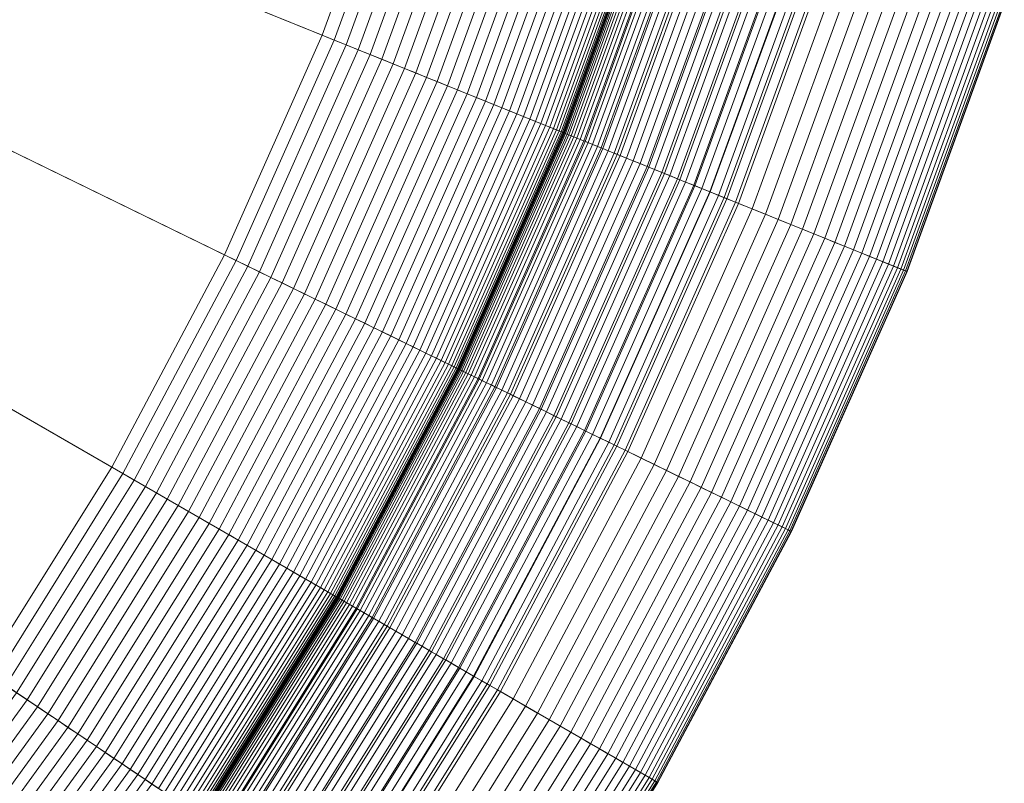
# Model space of a CAD drawing. Header units: millimetres. Extents: x -219 to 220, y -220 to 220.
# Tile 24 of 146: x 156 to 210, y -110 to -69. Entities that reach past the tile are written whole.
import ezdxf

# ---------------------------------------------------------------- set-up
doc = ezdxf.new("R2010")
doc.units = ezdxf.units.MM
doc.layers.add('LUCIDO_1', color=1, linetype='Continuous', lineweight=20, true_color=0xff0000)
doc.layers.add('Nessuna', color=7, linetype='Continuous', lineweight=9)

# ---------------------------------------------------------------- blocks, each defined once
blk = doc.blocks.new('Group-1')
at = {"layer": 'Nessuna', "color": 7, "linetype": 'Continuous', "lineweight": 9, "transparency": 33554687}
for points in [[(48.991, -15.832, -69.262), (47.771, -19.184, -69.262), (172.785, -69.692, -60.875), (177.223, -57.497, -60.875)], [(191.785, -62.228, -79.962), (186.98, -75.428, -79.962), (47.771, -19.184, -89.301), (48.991, -15.832, -89.301)], [(47.771, -19.184, -69.262), (46.321, -22.442, -69.262), (167.506, -81.548, -60.875), (172.785, -69.692, -60.875)], [(186.98, -75.428, -79.962), (181.267, -88.26, -79.962), (46.321, -22.442, -89.301), (47.771, -19.184, -89.301)], [(46.321, -22.442, -69.262), (44.646, -25.591, -69.262), (161.414, -93.007, -60.875), (167.506, -81.548, -60.875)], [(181.267, -88.26, -79.962), (174.673, -100.662, -79.962), (44.646, -25.591, -89.301), (46.321, -22.442, -89.301)], [(44.646, -25.591, -69.262), (42.756, -28.616, -69.262), (154.536, -104.013, -60.875), (161.414, -93.007, -60.875)], [(174.673, -100.662, -79.962), (167.229, -112.574, -79.962), (42.756, -28.616, -89.301), (44.646, -25.591, -89.301)], [(167.229, -112.574, -79.962), (158.973, -123.938, -79.962), (40.66, -31.501, -89.301), (42.756, -28.616, -89.301)], [(158.973, -123.938, -79.962), (149.944, -134.698, -79.962), (38.367, -34.234, -89.301), (40.66, -31.501, -89.301)], [(177.223, -57.497, -60.875), (172.785, -69.692, -60.875), (173.438, -69.956, -60.815), (177.894, -57.715, -60.815)], [(177.894, -57.715, -60.815), (173.438, -69.956, -60.815), (174.088, -70.219, -60.721), (178.56, -57.931, -60.721)], [(178.56, -57.931, -60.721), (174.088, -70.219, -60.721), (174.733, -70.479, -60.595), (179.222, -58.146, -60.595)], [(179.222, -58.146, -60.595), (174.733, -70.479, -60.595), (175.372, -70.737, -60.435), (179.877, -58.359, -60.435)], [(179.877, -58.359, -60.435), (175.372, -70.737, -60.435), (176.003, -70.992, -60.244), (180.524, -58.57, -60.244)], [(180.524, -58.57, -60.244), (176.003, -70.992, -60.244), (176.625, -71.244, -60.02), (181.162, -58.777, -60.02)], [(181.162, -58.777, -60.02), (176.625, -71.244, -60.02), (177.237, -71.491, -59.766), (181.79, -58.981, -59.766)], [(181.79, -58.981, -59.766), (177.237, -71.491, -59.766), (177.836, -71.733, -59.48), (182.405, -59.181, -59.48)], [(182.405, -59.181, -59.48), (177.836, -71.733, -59.48), (178.423, -71.97, -59.164), (183.007, -59.376, -59.164)], [(183.007, -59.376, -59.164), (178.423, -71.97, -59.164), (178.995, -72.201, -58.819), (183.594, -59.567, -58.819)], [(183.594, -59.567, -58.819), (178.995, -72.201, -58.819), (179.552, -72.426, -58.445), (184.165, -59.752, -58.445)], [(184.165, -59.752, -58.445), (179.552, -72.426, -58.445), (180.091, -72.644, -58.043), (184.718, -59.932, -58.043)], [(184.718, -59.932, -58.043), (180.091, -72.644, -58.043), (180.613, -72.855, -57.615), (185.253, -60.106, -57.615)], [(185.253, -60.106, -57.615), (180.613, -72.855, -57.615), (181.115, -73.058, -57.16), (185.768, -60.273, -57.16)], [(185.768, -60.273, -57.16), (181.115, -73.058, -57.16), (181.596, -73.252, -56.68), (186.262, -60.434, -56.68)], [(186.262, -60.434, -56.68), (181.596, -73.252, -56.68), (182.056, -73.438, -56.176), (186.734, -60.587, -56.176)], [(186.734, -60.587, -56.176), (182.056, -73.438, -56.176), (182.494, -73.615, -55.65), (187.183, -60.733, -55.65)], [(187.183, -60.733, -55.65), (182.494, -73.615, -55.65), (182.908, -73.782, -55.102), (187.607, -60.871, -55.102)], [(187.607, -60.871, -55.102), (182.908, -73.782, -55.102), (183.298, -73.94, -54.533), (188.007, -61.001, -54.533)], [(188.007, -61.001, -54.533), (183.298, -73.94, -54.533), (183.662, -74.087, -53.945), (188.381, -61.122, -53.945)], [(188.381, -61.122, -53.945), (183.662, -74.087, -53.945), (184, -74.224, -53.339), (188.728, -61.235, -53.339)], [(188.728, -61.235, -53.339), (184, -74.224, -53.339), (184.312, -74.349, -52.717), (189.047, -61.339, -52.717)], [(189.047, -61.339, -52.717), (184.312, -74.349, -52.717), (184.596, -74.464, -52.08), (189.339, -61.433, -52.08)], [(189.339, -61.433, -52.08), (184.596, -74.464, -52.08), (184.852, -74.567, -51.429), (189.601, -61.519, -51.429)], [(189.601, -61.519, -51.429), (184.852, -74.567, -51.429), (185.079, -74.659, -50.765), (189.834, -61.594, -50.765)], [(189.834, -61.594, -50.765), (185.079, -74.659, -50.765), (185.276, -74.739, -50.091), (190.037, -61.66, -50.091)], [(190.037, -61.66, -50.091), (185.276, -74.739, -50.091), (185.444, -74.807, -49.408), (190.209, -61.716, -49.408)], [(190.209, -61.716, -49.408), (185.444, -74.807, -49.408), (185.583, -74.863, -48.716), (190.351, -61.762, -48.716)], [(190.351, -61.762, -48.716), (185.583, -74.863, -48.716), (185.69, -74.906, -48.019), (190.461, -61.798, -48.019)], [(190.461, -61.798, -48.019), (185.69, -74.906, -48.019), (185.767, -74.937, -47.317), (190.54, -61.824, -47.317)], [(190.54, -61.824, -47.317), (185.767, -74.937, -47.317), (185.814, -74.956, -46.611), (190.588, -61.839, -46.611)], [(190.588, -61.839, -46.611), (185.814, -74.956, -46.611), (185.829, -74.962, -45.904), (190.604, -61.845, -45.904)], [(190.604, -61.845, -10), (185.829, -74.962, -10), (185.84, -74.967, -9.509), (190.615, -61.848, -9.509)], [(190.604, -61.845, -45.904), (185.829, -74.962, -45.904), (185.829, -74.962, -10), (190.604, -61.845, -10)], [(190.615, -61.848, -9.509), (185.84, -74.967, -9.509), (185.874, -74.98, -9.02), (190.649, -61.859, -9.02)], [(190.649, -61.859, -9.02), (185.874, -74.98, -9.02), (185.929, -75.003, -8.533), (190.707, -61.878, -8.533)], [(190.707, -61.878, -8.533), (185.929, -75.003, -8.533), (186.007, -75.034, -8.049), (190.786, -61.904, -8.049)], [(190.786, -61.904, -8.049), (186.007, -75.034, -8.049), (186.107, -75.075, -7.57), (190.889, -61.937, -7.57)], [(190.889, -61.937, -7.57), (186.107, -75.075, -7.57), (186.228, -75.124, -7.097), (191.013, -61.978, -7.097)], [(191.013, -61.978, -7.097), (186.228, -75.124, -7.097), (186.371, -75.181, -6.631), (191.16, -62.025, -6.631)], [(191.16, -62.025, -6.631), (186.371, -75.181, -6.631), (186.535, -75.248, -6.173), (191.328, -62.08, -6.173)], [(191.328, -62.08, -6.173), (186.535, -75.248, -6.173), (186.719, -75.322, -5.724), (191.517, -62.141, -5.724)], [(191.517, -62.141, -5.724), (186.719, -75.322, -5.724), (186.924, -75.405, -5.286), (191.727, -62.209, -5.286)], [(191.727, -62.209, -5.286), (186.924, -75.405, -5.286), (187.148, -75.495, -4.859), (191.957, -62.284, -4.859)], [(192.678, -62.518, -79.881), (187.851, -75.779, -79.881), (186.98, -75.428, -79.962), (191.785, -62.228, -79.962)], [(191.957, -62.284, -4.859), (187.148, -75.495, -4.859), (187.392, -75.594, -4.444), (192.206, -62.365, -4.444)], [(192.206, -62.365, -4.444), (187.392, -75.594, -4.444), (187.654, -75.7, -4.043), (192.475, -62.453, -4.043)], [(192.475, -62.453, -4.043), (187.654, -75.7, -4.043), (187.934, -75.813, -3.656), (192.762, -62.546, -3.656)], [(193.567, -62.807, -79.756), (188.718, -76.13, -79.756), (187.851, -75.779, -79.881), (192.678, -62.518, -79.881)], [(192.762, -62.546, -3.656), (187.934, -75.813, -3.656), (188.231, -75.933, -3.284), (193.067, -62.645, -3.284)], [(193.067, -62.645, -3.284), (188.231, -75.933, -3.284), (188.545, -76.06, -2.929), (193.389, -62.75, -2.929)], [(193.389, -62.75, -2.929), (188.545, -76.06, -2.929), (188.874, -76.193, -2.59), (193.727, -62.859, -2.59)], [(194.449, -63.094, -79.587), (189.578, -76.477, -79.587), (188.718, -76.13, -79.756), (193.567, -62.807, -79.756)], [(193.727, -62.859, -2.59), (188.874, -76.193, -2.59), (189.219, -76.332, -2.27), (194.081, -62.974, -2.27)], [(194.081, -62.974, -2.27), (189.219, -76.332, -2.27), (189.578, -76.477, -1.968), (194.449, -63.094, -1.968)], [(194.449, -63.094, -1.968), (189.578, -76.477, -1.968), (189.95, -76.627, -1.685), (194.83, -63.218, -1.685)], [(195.323, -63.378, -79.375), (190.43, -76.821, -79.375), (189.578, -76.477, -79.587), (194.449, -63.094, -79.587)], [(194.83, -63.218, -1.685), (189.95, -76.627, -1.685), (190.334, -76.783, -1.423), (195.225, -63.346, -1.423)], [(195.225, -63.346, -1.423), (190.334, -76.783, -1.423), (190.73, -76.943, -1.181), (195.631, -63.478, -1.181)], [(196.186, -63.658, -79.12), (191.271, -77.161, -79.12), (190.43, -76.821, -79.375), (195.323, -63.378, -79.375)], [(195.631, -63.478, -1.181), (190.73, -76.943, -1.181), (191.137, -77.107, -0.96), (196.048, -63.613, -0.96)], [(196.048, -63.613, -0.96), (191.137, -77.107, -0.96), (191.553, -77.275, -0.761), (196.475, -63.752, -0.761)], [(197.037, -63.935, -78.822), (192.101, -77.496, -78.822), (191.271, -77.161, -79.12), (196.186, -63.658, -79.12)], [(196.475, -63.752, -0.761), (191.553, -77.275, -0.761), (191.977, -77.446, -0.585), (196.91, -63.894, -0.585)], [(196.91, -63.894, -0.585), (191.977, -77.446, -0.585), (192.409, -77.621, -0.431), (197.353, -64.038, -0.431)], [(197.873, -64.206, -78.482), (192.916, -77.826, -78.482), (192.101, -77.496, -78.822), (197.037, -63.935, -78.822)], [(197.353, -64.038, -0.431), (192.409, -77.621, -0.431), (192.848, -77.798, -0.3), (197.803, -64.184, -0.3)], [(197.803, -64.184, -0.3), (192.848, -77.798, -0.3), (193.292, -77.978, -0.192), (198.259, -64.332, -0.192)], [(198.693, -64.473, -78.101), (193.716, -78.149, -78.101), (192.916, -77.826, -78.482), (197.873, -64.206, -78.482)], [(198.259, -64.332, -0.192), (193.292, -77.978, -0.192), (193.74, -78.159, -0.108), (198.719, -64.481, -0.108)], [(199.496, -64.734, -77.68), (194.498, -78.465, -77.68), (193.716, -78.149, -78.101), (198.693, -64.473, -78.101)], [(198.719, -64.481, -0.108), (193.74, -78.159, -0.108), (194.192, -78.341, -0.048), (199.182, -64.632, -0.048)], [(199.182, -64.632, -0.048), (194.192, -78.341, -0.048), (194.646, -78.525, -0.012), (199.648, -64.783, -0.012)], [(200.278, -64.988, -77.22), (195.261, -78.773, -77.22), (194.498, -78.465, -77.68), (199.496, -64.734, -77.68)], [(199.648, -64.783, -0.012), (194.646, -78.525, -0.012), (195.101, -78.708), (200.114, -64.935)], [(200.114, -64.935), (195.101, -78.708), (204.373, -82.455), (209.625, -68.025)], [(201.039, -65.235, -76.721), (196.003, -79.073, -76.721), (195.261, -78.773, -77.22), (200.278, -64.988, -77.22)], [(201.777, -65.475, -76.186), (196.722, -79.364, -76.186), (196.003, -79.073, -76.721), (201.039, -65.235, -76.721)], [(202.49, -65.707, -75.614), (197.417, -79.644, -75.614), (196.722, -79.364, -76.186), (201.777, -65.475, -76.186)], [(203.177, -65.93, -75.008), (198.087, -79.915, -75.008), (197.417, -79.644, -75.614), (202.49, -65.707, -75.614)], [(203.836, -66.144, -74.368), (198.729, -80.174, -74.368), (198.087, -79.915, -75.008), (203.177, -65.93, -75.008)], [(204.465, -66.348, -73.696), (199.342, -80.422, -73.696), (198.729, -80.174, -74.368), (203.836, -66.144, -74.368)], [(205.063, -66.543, -72.994), (199.926, -80.658, -72.994), (199.342, -80.422, -73.696), (204.465, -66.348, -73.696)], [(205.63, -66.727, -72.263), (200.478, -80.881, -72.263), (199.926, -80.658, -72.994), (205.063, -66.543, -72.994)], [(206.163, -66.9, -71.505), (200.998, -81.091, -71.505), (200.478, -80.881, -72.263), (205.63, -66.727, -72.263)], [(206.661, -67.062, -70.721), (201.483, -81.287, -70.721), (200.998, -81.091, -71.505), (206.163, -66.9, -71.505)], [(207.124, -67.212, -69.914), (201.934, -81.469, -69.914), (201.483, -81.287, -70.721), (206.661, -67.062, -70.721)], [(207.55, -67.351, -69.084), (202.35, -81.637, -69.084), (201.934, -81.469, -69.914), (207.124, -67.212, -69.914)], [(207.938, -67.477, -68.234), (202.728, -81.79, -68.234), (202.35, -81.637, -69.084), (207.55, -67.351, -69.084)], [(208.288, -67.59, -67.366), (203.069, -81.928, -67.366), (202.728, -81.79, -68.234), (207.938, -67.477, -68.234)], [(208.598, -67.691, -66.481), (203.372, -82.05, -66.481), (203.069, -81.928, -67.366), (208.288, -67.59, -67.366)], [(208.869, -67.779, -65.583), (203.636, -82.157, -65.583), (203.372, -82.05, -66.481), (208.598, -67.691, -66.481)], [(209.099, -67.854, -64.671), (203.86, -82.247, -64.671), (203.636, -82.157, -65.583), (208.869, -67.779, -65.583)], [(209.288, -67.915, -63.75), (204.044, -82.322, -63.75), (203.86, -82.247, -64.671), (209.099, -67.854, -64.671)], [(209.435, -67.963, -62.82), (204.188, -82.38, -62.82), (204.044, -82.322, -63.75), (209.288, -67.915, -63.75)], [(209.54, -67.997, -61.883), (204.29, -82.421, -61.883), (204.188, -82.38, -62.82), (209.435, -67.963, -62.82)], [(209.604, -68.018, -60.943), (204.352, -82.446, -60.943), (204.29, -82.421, -61.883), (209.54, -67.997, -61.883)], [(209.625, -68.025, -60), (204.373, -82.455, -60), (204.352, -82.446, -60.943), (209.604, -68.018, -60.943)], [(209.625, -68.025), (204.373, -82.455), (204.373, -82.455, -60), (209.625, -68.025, -60)], [(172.785, -69.692, -60.875), (167.506, -81.548, -60.875), (168.139, -81.857, -60.815), (173.438, -69.956, -60.815)], [(173.438, -69.956, -60.815), (168.139, -81.857, -60.815), (168.769, -82.164, -60.721), (174.088, -70.219, -60.721)], [(174.088, -70.219, -60.721), (168.769, -82.164, -60.721), (169.395, -82.469, -60.595), (174.733, -70.479, -60.595)], [(174.733, -70.479, -60.595), (169.395, -82.469, -60.595), (170.014, -82.771, -60.435), (175.372, -70.737, -60.435)], [(175.372, -70.737, -60.435), (170.014, -82.771, -60.435), (170.626, -83.07, -60.244), (176.003, -70.992, -60.244)], [(176.003, -70.992, -60.244), (170.626, -83.07, -60.244), (171.229, -83.364, -60.02), (176.625, -71.244, -60.02)], [(176.625, -71.244, -60.02), (171.229, -83.364, -60.02), (171.822, -83.653, -59.766), (177.237, -71.491, -59.766)], [(177.237, -71.491, -59.766), (171.822, -83.653, -59.766), (172.403, -83.936, -59.48), (177.836, -71.733, -59.48)], [(177.836, -71.733, -59.48), (172.403, -83.936, -59.48), (172.972, -84.214, -59.164), (178.423, -71.97, -59.164)], [(178.423, -71.97, -59.164), (172.972, -84.214, -59.164), (173.526, -84.484, -58.819), (178.995, -72.201, -58.819)], [(178.995, -72.201, -58.819), (173.526, -84.484, -58.819), (174.066, -84.747, -58.445), (179.552, -72.426, -58.445)], [(179.552, -72.426, -58.445), (174.066, -84.747, -58.445), (174.589, -85.002, -58.043), (180.091, -72.644, -58.043)], [(180.091, -72.644, -58.043), (174.589, -85.002, -58.043), (175.094, -85.249, -57.615), (180.613, -72.855, -57.615)], [(180.613, -72.855, -57.615), (175.094, -85.249, -57.615), (175.581, -85.486, -57.16), (181.115, -73.058, -57.16)], [(181.115, -73.058, -57.16), (175.581, -85.486, -57.16), (176.048, -85.714, -56.68), (181.596, -73.252, -56.68)], [(181.596, -73.252, -56.68), (176.048, -85.714, -56.68), (176.494, -85.932, -56.176), (182.056, -73.438, -56.176)], [(182.056, -73.438, -56.176), (176.494, -85.932, -56.176), (176.918, -86.138, -55.65), (182.494, -73.615, -55.65)], [(182.494, -73.615, -55.65), (176.918, -86.138, -55.65), (177.319, -86.334, -55.102), (182.908, -73.782, -55.102)], [(182.908, -73.782, -55.102), (177.319, -86.334, -55.102), (177.697, -86.518, -54.533), (183.298, -73.94, -54.533)], [(183.298, -73.94, -54.533), (177.697, -86.518, -54.533), (178.05, -86.691, -53.945), (183.662, -74.087, -53.945)], [(183.662, -74.087, -53.945), (178.05, -86.691, -53.945), (178.378, -86.851, -53.339), (184, -74.224, -53.339)], [(184, -74.224, -53.339), (178.378, -86.851, -53.339), (178.68, -86.998, -52.717), (184.312, -74.349, -52.717)], [(184.312, -74.349, -52.717), (178.68, -86.998, -52.717), (178.956, -87.132, -52.08), (184.596, -74.464, -52.08)], [(184.596, -74.464, -52.08), (178.956, -87.132, -52.08), (179.204, -87.253, -51.429), (184.852, -74.567, -51.429)], [(184.852, -74.567, -51.429), (179.204, -87.253, -51.429), (179.424, -87.36, -50.765), (185.079, -74.659, -50.765)], [(185.079, -74.659, -50.765), (179.424, -87.36, -50.765), (179.615, -87.454, -50.091), (185.276, -74.739, -50.091)], [(185.276, -74.739, -50.091), (179.615, -87.454, -50.091), (179.778, -87.533, -49.408), (185.444, -74.807, -49.408)], [(185.444, -74.807, -49.408), (179.778, -87.533, -49.408), (179.912, -87.599, -48.716), (185.583, -74.863, -48.716)], [(185.583, -74.863, -48.716), (179.912, -87.599, -48.716), (180.017, -87.65, -48.019), (185.69, -74.906, -48.019)], [(185.69, -74.906, -48.019), (180.017, -87.65, -48.019), (180.091, -87.686, -47.317), (185.767, -74.937, -47.317)], [(185.767, -74.937, -47.317), (180.091, -87.686, -47.317), (180.136, -87.708, -46.611), (185.814, -74.956, -46.611)], [(185.814, -74.956, -46.611), (180.136, -87.708, -46.611), (180.151, -87.715, -45.904), (185.829, -74.962, -45.904)], [(185.829, -74.962, -10), (180.151, -87.715, -10), (180.162, -87.721, -9.509), (185.84, -74.967, -9.509)], [(185.829, -74.962, -45.904), (180.151, -87.715, -45.904), (180.151, -87.715, -10), (185.829, -74.962, -10)], [(185.84, -74.967, -9.509), (180.162, -87.721, -9.509), (180.194, -87.736, -9.02), (185.874, -74.98, -9.02)], [(185.874, -74.98, -9.02), (180.194, -87.736, -9.02), (180.248, -87.763, -8.533), (185.929, -75.003, -8.533)], [(185.929, -75.003, -8.533), (180.248, -87.763, -8.533), (180.324, -87.8, -8.049), (186.007, -75.034, -8.049)], [(186.007, -75.034, -8.049), (180.324, -87.8, -8.049), (180.42, -87.847, -7.57), (186.107, -75.075, -7.57)], [(186.107, -75.075, -7.57), (180.42, -87.847, -7.57), (180.538, -87.904, -7.097), (186.228, -75.124, -7.097)], [(186.228, -75.124, -7.097), (180.538, -87.904, -7.097), (180.677, -87.972, -6.631), (186.371, -75.181, -6.631)], [(186.371, -75.181, -6.631), (180.677, -87.972, -6.631), (180.835, -88.049, -6.173), (186.535, -75.248, -6.173)], [(186.535, -75.248, -6.173), (180.835, -88.049, -6.173), (181.014, -88.136, -5.724), (186.719, -75.322, -5.724)], [(186.719, -75.322, -5.724), (181.014, -88.136, -5.724), (181.212, -88.233, -5.286), (186.924, -75.405, -5.286)], [(186.924, -75.405, -5.286), (181.212, -88.233, -5.286), (181.43, -88.339, -4.859), (187.148, -75.495, -4.859)], [(187.851, -75.779, -79.881), (182.111, -88.671, -79.881), (181.267, -88.26, -79.962), (186.98, -75.428, -79.962)], [(187.148, -75.495, -4.859), (181.43, -88.339, -4.859), (181.666, -88.454, -4.444), (187.392, -75.594, -4.444)], [(187.392, -75.594, -4.444), (181.666, -88.454, -4.444), (181.92, -88.578, -4.043), (187.654, -75.7, -4.043)], [(187.654, -75.7, -4.043), (181.92, -88.578, -4.043), (182.191, -88.71, -3.656), (187.934, -75.813, -3.656)], [(188.718, -76.13, -79.756), (182.951, -89.081, -79.756), (182.111, -88.671, -79.881), (187.851, -75.779, -79.881)], [(187.934, -75.813, -3.656), (182.191, -88.71, -3.656), (182.479, -88.851, -3.284), (188.231, -75.933, -3.284)], [(188.231, -75.933, -3.284), (182.479, -88.851, -3.284), (182.784, -88.999, -2.929), (188.545, -76.06, -2.929)], [(188.545, -76.06, -2.929), (182.784, -88.999, -2.929), (183.103, -89.155, -2.59), (188.874, -76.193, -2.59)], [(189.578, -76.477, -79.587), (183.785, -89.488, -79.587), (182.951, -89.081, -79.756), (188.718, -76.13, -79.756)], [(188.874, -76.193, -2.59), (183.103, -89.155, -2.59), (183.437, -89.318, -2.27), (189.219, -76.332, -2.27)], [(189.219, -76.332, -2.27), (183.437, -89.318, -2.27), (183.785, -89.488, -1.968), (189.578, -76.477, -1.968)], [(189.578, -76.477, -1.968), (183.785, -89.488, -1.968), (184.146, -89.664, -1.685), (189.95, -76.627, -1.685)], [(190.43, -76.821, -79.375), (184.611, -89.89, -79.375), (183.785, -89.488, -79.587), (189.578, -76.477, -79.587)], [(189.95, -76.627, -1.685), (184.146, -89.664, -1.685), (184.518, -89.845, -1.423), (190.334, -76.783, -1.423)], [(190.334, -76.783, -1.423), (184.518, -89.845, -1.423), (184.902, -90.033, -1.181), (190.73, -76.943, -1.181)], [(191.271, -77.161, -79.12), (185.427, -90.288, -79.12), (184.611, -89.89, -79.375), (190.43, -76.821, -79.375)], [(190.73, -76.943, -1.181), (184.902, -90.033, -1.181), (185.296, -90.225, -0.96), (191.137, -77.107, -0.96)], [(191.137, -77.107, -0.96), (185.296, -90.225, -0.96), (185.7, -90.421, -0.761), (191.553, -77.275, -0.761)], [(192.101, -77.496, -78.822), (186.231, -90.68, -78.822), (185.427, -90.288, -79.12), (191.271, -77.161, -79.12)], [(191.553, -77.275, -0.761), (185.7, -90.421, -0.761), (186.111, -90.622, -0.585), (191.977, -77.446, -0.585)], [(191.977, -77.446, -0.585), (186.111, -90.622, -0.585), (186.53, -90.827, -0.431), (192.409, -77.621, -0.431)], [(192.916, -77.826, -78.482), (187.021, -91.066, -78.482), (186.231, -90.68, -78.822), (192.101, -77.496, -78.822)], [(192.409, -77.621, -0.431), (186.53, -90.827, -0.431), (186.955, -91.034, -0.3), (192.848, -77.798, -0.3)], [(192.848, -77.798, -0.3), (186.955, -91.034, -0.3), (187.386, -91.244, -0.192), (193.292, -77.978, -0.192)], [(193.716, -78.149, -78.101), (187.796, -91.444, -78.101), (187.021, -91.066, -78.482), (192.916, -77.826, -78.482)], [(193.292, -77.978, -0.192), (187.386, -91.244, -0.192), (187.82, -91.456, -0.108), (193.74, -78.159, -0.108)], [(194.498, -78.465, -77.68), (188.555, -91.814, -77.68), (187.796, -91.444, -78.101), (193.716, -78.149, -78.101)], [(193.74, -78.159, -0.108), (187.82, -91.456, -0.108), (188.258, -91.669, -0.048), (194.192, -78.341, -0.048)], [(194.192, -78.341, -0.048), (188.258, -91.669, -0.048), (188.698, -91.884, -0.012), (194.646, -78.525, -0.012)], [(195.261, -78.773, -77.22), (189.294, -92.175, -77.22), (188.555, -91.814, -77.68), (194.498, -78.465, -77.68)], [(194.646, -78.525, -0.012), (188.698, -91.884, -0.012), (189.139, -92.099), (195.101, -78.708)], [(195.101, -78.708), (189.139, -92.099), (198.127, -96.483), (204.373, -82.455)], [(196.003, -79.073, -76.721), (190.013, -92.525, -76.721), (189.294, -92.175, -77.22), (195.261, -78.773, -77.22)], [(196.722, -79.364, -76.186), (190.711, -92.866, -76.186), (190.013, -92.525, -76.721), (196.003, -79.073, -76.721)], [(197.417, -79.644, -75.614), (191.385, -93.194, -75.614), (190.711, -92.866, -76.186), (196.722, -79.364, -76.186)], [(198.087, -79.915, -75.008), (192.033, -93.511, -75.008), (191.385, -93.194, -75.614), (197.417, -79.644, -75.614)], [(198.729, -80.174, -74.368), (192.656, -93.814, -74.368), (192.033, -93.511, -75.008), (198.087, -79.915, -75.008)], [(199.342, -80.422, -73.696), (193.251, -94.104, -73.696), (192.656, -93.814, -74.368), (198.729, -80.174, -74.368)], [(199.926, -80.658, -72.994), (193.816, -94.38, -72.994), (193.251, -94.104, -73.696), (199.342, -80.422, -73.696)], [(200.478, -80.881, -72.263), (194.351, -94.641, -72.263), (193.816, -94.38, -72.994), (199.926, -80.658, -72.994)], [(200.998, -81.091, -71.505), (194.855, -94.887, -71.505), (194.351, -94.641, -72.263), (200.478, -80.881, -72.263)], [(201.483, -81.287, -70.721), (195.326, -95.117, -70.721), (194.855, -94.887, -71.505), (200.998, -81.091, -71.505)], [(201.934, -81.469, -69.914), (195.763, -95.33, -69.914), (195.326, -95.117, -70.721), (201.483, -81.287, -70.721)], [(167.506, -81.548, -60.875), (161.414, -93.007, -60.875), (162.024, -93.359, -60.815), (168.139, -81.857, -60.815)], [(168.139, -81.857, -60.815), (162.024, -93.359, -60.815), (162.631, -93.709, -60.721), (168.769, -82.164, -60.721)], [(202.35, -81.637, -69.084), (196.166, -95.526, -69.084), (195.763, -95.33, -69.914), (201.934, -81.469, -69.914)], [(202.728, -81.79, -68.234), (196.533, -95.705, -68.234), (196.166, -95.526, -69.084), (202.35, -81.637, -69.084)], [(203.069, -81.928, -67.366), (196.864, -95.867, -67.366), (196.533, -95.705, -68.234), (202.728, -81.79, -68.234)], [(168.769, -82.164, -60.721), (162.631, -93.709, -60.721), (163.233, -94.057, -60.595), (169.395, -82.469, -60.595)], [(203.372, -82.05, -66.481), (197.157, -96.01, -66.481), (196.864, -95.867, -67.366), (203.069, -81.928, -67.366)], [(203.636, -82.157, -65.583), (197.413, -96.134, -65.583), (197.157, -96.01, -66.481), (203.372, -82.05, -66.481)], [(203.86, -82.247, -64.671), (197.63, -96.24, -64.671), (197.413, -96.134, -65.583), (203.636, -82.157, -65.583)], [(204.044, -82.322, -63.75), (197.808, -96.327, -63.75), (197.63, -96.24, -64.671), (203.86, -82.247, -64.671)], [(204.188, -82.38, -62.82), (197.948, -96.395, -62.82), (197.808, -96.327, -63.75), (204.044, -82.322, -63.75)], [(204.29, -82.421, -61.883), (198.047, -96.444, -61.883), (197.948, -96.395, -62.82), (204.188, -82.38, -62.82)], [(204.352, -82.446, -60.943), (198.107, -96.473, -60.943), (198.047, -96.444, -61.883), (204.29, -82.421, -61.883)], [(169.395, -82.469, -60.595), (163.233, -94.057, -60.595), (163.83, -94.402, -60.435), (170.014, -82.771, -60.435)], [(170.014, -82.771, -60.435), (163.83, -94.402, -60.435), (164.419, -94.742, -60.244), (170.626, -83.07, -60.244)], [(204.373, -82.455, -60), (198.127, -96.483, -60), (198.107, -96.473, -60.943), (204.352, -82.446, -60.943)], [(204.373, -82.455), (198.127, -96.483), (198.127, -96.483, -60), (204.373, -82.455, -60)], [(170.626, -83.07, -60.244), (164.419, -94.742, -60.244), (165, -95.078, -60.02), (171.229, -83.364, -60.02)], [(171.229, -83.364, -60.02), (165, -95.078, -60.02), (165.572, -95.407, -59.766), (171.822, -83.653, -59.766)], [(171.822, -83.653, -59.766), (165.572, -95.407, -59.766), (166.132, -95.731, -59.48), (172.403, -83.936, -59.48)], [(172.403, -83.936, -59.48), (166.132, -95.731, -59.48), (166.68, -96.047, -59.164), (172.972, -84.214, -59.164)], [(172.972, -84.214, -59.164), (166.68, -96.047, -59.164), (167.214, -96.356, -58.819), (173.526, -84.484, -58.819)], [(173.526, -84.484, -58.819), (167.214, -96.356, -58.819), (167.734, -96.656, -58.445), (174.066, -84.747, -58.445)], [(174.066, -84.747, -58.445), (167.734, -96.656, -58.445), (168.238, -96.947, -58.043), (174.589, -85.002, -58.043)], [(174.589, -85.002, -58.043), (168.238, -96.947, -58.043), (168.725, -97.228, -57.615), (175.094, -85.249, -57.615)], [(175.094, -85.249, -57.615), (168.725, -97.228, -57.615), (169.194, -97.499, -57.16), (175.581, -85.486, -57.16)], [(175.581, -85.486, -57.16), (169.194, -97.499, -57.16), (169.644, -97.758, -56.68), (176.048, -85.714, -56.68)], [(176.048, -85.714, -56.68), (169.644, -97.758, -56.68), (170.073, -98.007, -56.176), (176.494, -85.932, -56.176)], [(176.494, -85.932, -56.176), (170.073, -98.007, -56.176), (170.482, -98.243, -55.65), (176.918, -86.138, -55.65)], [(176.918, -86.138, -55.65), (170.482, -98.243, -55.65), (170.869, -98.466, -55.102), (177.319, -86.334, -55.102)], [(177.319, -86.334, -55.102), (170.869, -98.466, -55.102), (171.233, -98.676, -54.533), (177.697, -86.518, -54.533)], [(177.697, -86.518, -54.533), (171.233, -98.676, -54.533), (171.573, -98.873, -53.945), (178.05, -86.691, -53.945)], [(178.05, -86.691, -53.945), (171.573, -98.873, -53.945), (171.889, -99.055, -53.339), (178.378, -86.851, -53.339)], [(178.378, -86.851, -53.339), (171.889, -99.055, -53.339), (172.18, -99.223, -52.717), (178.68, -86.998, -52.717)], [(178.68, -86.998, -52.717), (172.18, -99.223, -52.717), (172.445, -99.376, -52.08), (178.956, -87.132, -52.08)], [(178.956, -87.132, -52.08), (172.445, -99.376, -52.08), (172.684, -99.514, -51.429), (179.204, -87.253, -51.429)], [(179.204, -87.253, -51.429), (172.684, -99.514, -51.429), (172.896, -99.636, -50.765), (179.424, -87.36, -50.765)], [(179.424, -87.36, -50.765), (172.896, -99.636, -50.765), (173.081, -99.743, -50.091), (179.615, -87.454, -50.091)], [(179.615, -87.454, -50.091), (173.081, -99.743, -50.091), (173.238, -99.834, -49.408), (179.778, -87.533, -49.408)], [(179.778, -87.533, -49.408), (173.238, -99.834, -49.408), (173.367, -99.908, -48.716), (179.912, -87.599, -48.716)], [(179.912, -87.599, -48.716), (173.367, -99.908, -48.716), (173.468, -99.966, -48.019), (180.017, -87.65, -48.019)], [(180.017, -87.65, -48.019), (173.468, -99.966, -48.019), (173.54, -100.008, -47.317), (180.091, -87.686, -47.317)], [(180.091, -87.686, -47.317), (173.54, -100.008, -47.317), (173.583, -100.033, -46.611), (180.136, -87.708, -46.611)], [(180.136, -87.708, -46.611), (173.583, -100.033, -46.611), (173.597, -100.041, -45.904), (180.151, -87.715, -45.904)], [(180.151, -87.715, -10), (173.597, -100.041, -10), (173.608, -100.047, -9.509), (180.162, -87.721, -9.509)], [(180.151, -87.715, -45.904), (173.597, -100.041, -45.904), (173.597, -100.041, -10), (180.151, -87.715, -10)], [(180.162, -87.721, -9.509), (173.608, -100.047, -9.509), (173.639, -100.065, -9.02), (180.194, -87.736, -9.02)], [(180.194, -87.736, -9.02), (173.639, -100.065, -9.02), (173.691, -100.095, -8.533), (180.248, -87.763, -8.533)], [(180.248, -87.763, -8.533), (173.691, -100.095, -8.533), (173.764, -100.137, -8.049), (180.324, -87.8, -8.049)], [(180.324, -87.8, -8.049), (173.764, -100.137, -8.049), (173.857, -100.191, -7.57), (180.42, -87.847, -7.57)], [(180.42, -87.847, -7.57), (173.857, -100.191, -7.57), (173.97, -100.256, -7.097), (180.538, -87.904, -7.097)], [(180.538, -87.904, -7.097), (173.97, -100.256, -7.097), (174.104, -100.333, -6.631), (180.677, -87.972, -6.631)], [(180.677, -87.972, -6.631), (174.104, -100.333, -6.631), (174.257, -100.422, -6.173), (180.835, -88.049, -6.173)], [(180.835, -88.049, -6.173), (174.257, -100.422, -6.173), (174.429, -100.521, -5.724), (181.014, -88.136, -5.724)], [(181.014, -88.136, -5.724), (174.429, -100.521, -5.724), (174.62, -100.632, -5.286), (181.212, -88.233, -5.286)], [(181.212, -88.233, -5.286), (174.62, -100.632, -5.286), (174.83, -100.752, -4.859), (181.43, -88.339, -4.859)], [(182.111, -88.671, -79.881), (175.486, -101.132, -79.881), (174.673, -100.662, -79.962), (181.267, -88.26, -79.962)], [(181.43, -88.339, -4.859), (174.83, -100.752, -4.859), (175.057, -100.884, -4.444), (181.666, -88.454, -4.444)], [(181.666, -88.454, -4.444), (175.057, -100.884, -4.444), (175.302, -101.025, -4.043), (181.92, -88.578, -4.043)], [(181.92, -88.578, -4.043), (175.302, -101.025, -4.043), (175.563, -101.176, -3.656), (182.191, -88.71, -3.656)], [(182.951, -89.081, -79.756), (176.296, -101.599, -79.756), (175.486, -101.132, -79.881), (182.111, -88.671, -79.881)], [(182.191, -88.71, -3.656), (175.563, -101.176, -3.656), (175.841, -101.336, -3.284), (182.479, -88.851, -3.284)], [(182.479, -88.851, -3.284), (175.841, -101.336, -3.284), (176.134, -101.506, -2.929), (182.784, -88.999, -2.929)], [(182.784, -88.999, -2.929), (176.134, -101.506, -2.929), (176.442, -101.683, -2.59), (183.103, -89.155, -2.59)], [(183.785, -89.488, -79.587), (177.099, -102.063, -79.587), (176.296, -101.599, -79.756), (182.951, -89.081, -79.756)], [(183.103, -89.155, -2.59), (176.442, -101.683, -2.59), (176.764, -101.869, -2.27), (183.437, -89.318, -2.27)], [(183.437, -89.318, -2.27), (176.764, -101.869, -2.27), (177.099, -102.063, -1.968), (183.785, -89.488, -1.968)], [(183.785, -89.488, -1.968), (177.099, -102.063, -1.968), (177.446, -102.263, -1.685), (184.146, -89.664, -1.685)], [(184.611, -89.89, -79.375), (177.894, -102.522, -79.375), (177.099, -102.063, -79.587), (183.785, -89.488, -79.587)], [(184.146, -89.664, -1.685), (177.446, -102.263, -1.685), (177.805, -102.471, -1.423), (184.518, -89.845, -1.423)], [(184.518, -89.845, -1.423), (177.805, -102.471, -1.423), (178.175, -102.684, -1.181), (184.902, -90.033, -1.181)], [(185.427, -90.288, -79.12), (178.68, -102.976, -79.12), (177.894, -102.522, -79.375), (184.611, -89.89, -79.375)], [(184.902, -90.033, -1.181), (178.175, -102.684, -1.181), (178.555, -102.903, -0.96), (185.296, -90.225, -0.96)], [(185.296, -90.225, -0.96), (178.555, -102.903, -0.96), (178.944, -103.128, -0.761), (185.7, -90.421, -0.761)], [(186.231, -90.68, -78.822), (179.455, -103.423, -78.822), (178.68, -102.976, -79.12), (185.427, -90.288, -79.12)], [(185.7, -90.421, -0.761), (178.944, -103.128, -0.761), (179.34, -103.357, -0.585), (186.111, -90.622, -0.585)], [(186.111, -90.622, -0.585), (179.34, -103.357, -0.585), (179.744, -103.59, -0.431), (186.53, -90.827, -0.431)], [(187.021, -91.066, -78.482), (180.217, -103.863, -78.482), (179.455, -103.423, -78.822), (186.231, -90.68, -78.822)], [(186.53, -90.827, -0.431), (179.744, -103.59, -0.431), (180.153, -103.826, -0.3), (186.955, -91.034, -0.3)], [(186.955, -91.034, -0.3), (180.153, -103.826, -0.3), (180.568, -104.066, -0.192), (187.386, -91.244, -0.192)], [(187.796, -91.444, -78.101), (180.964, -104.294, -78.101), (180.217, -103.863, -78.482), (187.021, -91.066, -78.482)], [(187.386, -91.244, -0.192), (180.568, -104.066, -0.192), (180.987, -104.307, -0.108), (187.82, -91.456, -0.108)], [(188.555, -91.814, -77.68), (181.694, -104.716, -77.68), (180.964, -104.294, -78.101), (187.796, -91.444, -78.101)], [(187.82, -91.456, -0.108), (180.987, -104.307, -0.108), (181.409, -104.551, -0.048), (188.258, -91.669, -0.048)], [(188.258, -91.669, -0.048), (181.409, -104.551, -0.048), (181.833, -104.796, -0.012), (188.698, -91.884, -0.012)], [(189.294, -92.175, -77.22), (182.407, -105.127, -77.22), (181.694, -104.716, -77.68), (188.555, -91.814, -77.68)], [(188.698, -91.884, -0.012), (181.833, -104.796, -0.012), (182.258, -105.041), (189.139, -92.099)], [(189.139, -92.099), (182.258, -105.041), (190.918, -110.041), (198.127, -96.483)], [(190.013, -92.525, -76.721), (183.1, -105.527, -76.721), (182.407, -105.127, -77.22), (189.294, -92.175, -77.22)], [(190.711, -92.866, -76.186), (183.772, -105.915, -76.186), (183.1, -105.527, -76.721), (190.013, -92.525, -76.721)], [(161.414, -93.007, -60.875), (154.536, -104.013, -60.875), (155.12, -104.407, -60.815), (162.024, -93.359, -60.815)], [(191.385, -93.194, -75.614), (184.421, -106.29, -75.614), (183.772, -105.915, -76.186), (190.711, -92.866, -76.186)], [(162.024, -93.359, -60.815), (155.12, -104.407, -60.815), (155.701, -104.798, -60.721), (162.631, -93.709, -60.721)], [(192.033, -93.511, -75.008), (185.046, -106.651, -75.008), (184.421, -106.29, -75.614), (191.385, -93.194, -75.614)], [(192.656, -93.814, -74.368), (185.646, -106.998, -74.368), (185.046, -106.651, -75.008), (192.033, -93.511, -75.008)], [(162.631, -93.709, -60.721), (155.701, -104.798, -60.721), (156.278, -105.187, -60.595), (163.233, -94.057, -60.595)], [(163.233, -94.057, -60.595), (156.278, -105.187, -60.595), (156.849, -105.573, -60.435), (163.83, -94.402, -60.435)], [(193.251, -94.104, -73.696), (186.219, -107.328, -73.696), (185.646, -106.998, -74.368), (192.656, -93.814, -74.368)], [(193.816, -94.38, -72.994), (186.764, -107.643, -72.994), (186.219, -107.328, -73.696), (193.251, -94.104, -73.696)], [(163.83, -94.402, -60.435), (156.849, -105.573, -60.435), (157.414, -105.953, -60.244), (164.419, -94.742, -60.244)], [(194.351, -94.641, -72.263), (187.28, -107.941, -72.263), (186.764, -107.643, -72.994), (193.816, -94.38, -72.994)], [(194.855, -94.887, -71.505), (187.765, -108.221, -71.505), (187.28, -107.941, -72.263), (194.351, -94.641, -72.263)], [(164.419, -94.742, -60.244), (157.414, -105.953, -60.244), (157.97, -106.329, -60.02), (165, -95.078, -60.02)], [(165, -95.078, -60.02), (157.97, -106.329, -60.02), (158.517, -106.697, -59.766), (165.572, -95.407, -59.766)], [(195.326, -95.117, -70.721), (188.219, -108.483, -70.721), (187.765, -108.221, -71.505), (194.855, -94.887, -71.505)], [(195.763, -95.33, -69.914), (188.64, -108.726, -69.914), (188.219, -108.483, -70.721), (195.326, -95.117, -70.721)], [(165.572, -95.407, -59.766), (158.517, -106.697, -59.766), (159.053, -107.059, -59.48), (166.132, -95.731, -59.48)], [(196.166, -95.526, -69.084), (189.028, -108.95, -69.084), (188.64, -108.726, -69.914), (195.763, -95.33, -69.914)], [(196.533, -95.705, -68.234), (189.382, -109.154, -68.234), (189.028, -108.95, -69.084), (196.166, -95.526, -69.084)], [(196.864, -95.867, -67.366), (189.7, -109.338, -67.366), (189.382, -109.154, -68.234), (196.533, -95.705, -68.234)], [(166.132, -95.731, -59.48), (159.053, -107.059, -59.48), (159.578, -107.413, -59.164), (166.68, -96.047, -59.164)], [(166.68, -96.047, -59.164), (159.578, -107.413, -59.164), (160.089, -107.758, -58.819), (167.214, -96.356, -58.819)], [(197.157, -96.01, -66.481), (189.983, -109.501, -66.481), (189.7, -109.338, -67.366), (196.864, -95.867, -67.366)], [(197.413, -96.134, -65.583), (190.23, -109.644, -65.583), (189.983, -109.501, -66.481), (197.157, -96.01, -66.481)], [(197.63, -96.24, -64.671), (190.439, -109.765, -64.671), (190.23, -109.644, -65.583), (197.413, -96.134, -65.583)], [(197.808, -96.327, -63.75), (190.611, -109.864, -63.75), (190.439, -109.765, -64.671), (197.63, -96.24, -64.671)], [(167.214, -96.356, -58.819), (160.089, -107.758, -58.819), (160.587, -108.094, -58.445), (167.734, -96.656, -58.445)], [(167.734, -96.656, -58.445), (160.587, -108.094, -58.445), (161.069, -108.419, -58.043), (168.238, -96.947, -58.043)], [(197.948, -96.395, -62.82), (190.745, -109.941, -62.82), (190.611, -109.864, -63.75), (197.808, -96.327, -63.75)], [(198.047, -96.444, -61.883), (190.841, -109.997, -61.883), (190.745, -109.941, -62.82), (197.948, -96.395, -62.82)], [(198.107, -96.473, -60.943), (190.899, -110.03, -60.943), (190.841, -109.997, -61.883), (198.047, -96.444, -61.883)], [(198.127, -96.483, -60), (190.918, -110.041, -60), (190.899, -110.03, -60.943), (198.107, -96.473, -60.943)], [(198.127, -96.483), (190.918, -110.041), (190.918, -110.041, -60), (198.127, -96.483, -60)], [(168.238, -96.947, -58.043), (161.069, -108.419, -58.043), (161.535, -108.734, -57.615), (168.725, -97.228, -57.615)], [(168.725, -97.228, -57.615), (161.535, -108.734, -57.615), (161.984, -109.036, -57.16), (169.194, -97.499, -57.16)], [(169.194, -97.499, -57.16), (161.984, -109.036, -57.16), (162.415, -109.327, -56.68), (169.644, -97.758, -56.68)], [(169.644, -97.758, -56.68), (162.415, -109.327, -56.68), (162.826, -109.604, -56.176), (170.073, -98.007, -56.176)], [(170.073, -98.007, -56.176), (162.826, -109.604, -56.176), (163.218, -109.868, -55.65), (170.482, -98.243, -55.65)], [(170.482, -98.243, -55.65), (163.218, -109.868, -55.65), (163.588, -110.118, -55.102), (170.869, -98.466, -55.102)], [(170.869, -98.466, -55.102), (163.588, -110.118, -55.102), (163.936, -110.353, -54.533), (171.233, -98.676, -54.533)], [(171.233, -98.676, -54.533), (163.936, -110.353, -54.533), (164.262, -110.573, -53.945), (171.573, -98.873, -53.945)], [(171.573, -98.873, -53.945), (164.262, -110.573, -53.945), (164.565, -110.777, -53.339), (171.889, -99.055, -53.339)], [(171.889, -99.055, -53.339), (164.565, -110.777, -53.339), (164.843, -110.965, -52.717), (172.18, -99.223, -52.717)], [(172.18, -99.223, -52.717), (164.843, -110.965, -52.717), (165.097, -111.136, -52.08), (172.445, -99.376, -52.08)], [(172.445, -99.376, -52.08), (165.097, -111.136, -52.08), (165.326, -111.29, -51.429), (172.684, -99.514, -51.429)], [(172.684, -99.514, -51.429), (165.326, -111.29, -51.429), (165.529, -111.427, -50.765), (172.896, -99.636, -50.765)], [(172.896, -99.636, -50.765), (165.529, -111.427, -50.765), (165.706, -111.546, -50.091), (173.081, -99.743, -50.091)], [(173.081, -99.743, -50.091), (165.706, -111.546, -50.091), (165.856, -111.648, -49.408), (173.238, -99.834, -49.408)], [(173.238, -99.834, -49.408), (165.856, -111.648, -49.408), (165.979, -111.731, -48.716), (173.367, -99.908, -48.716)], [(173.367, -99.908, -48.716), (165.979, -111.731, -48.716), (166.076, -111.796, -48.019), (173.468, -99.966, -48.019)], [(173.468, -99.966, -48.019), (166.076, -111.796, -48.019), (166.145, -111.842, -47.317), (173.54, -100.008, -47.317)], [(173.54, -100.008, -47.317), (166.145, -111.842, -47.317), (166.186, -111.87, -46.611), (173.583, -100.033, -46.611)], [(173.583, -100.033, -46.611), (166.186, -111.87, -46.611), (166.2, -111.88, -45.904), (173.597, -100.041, -45.904)], [(173.597, -100.041, -10), (166.2, -111.88, -10), (166.21, -111.886, -9.509), (173.608, -100.047, -9.509)], [(173.597, -100.041, -45.904), (166.2, -111.88, -45.904), (166.2, -111.88, -10), (173.597, -100.041, -10)], [(173.608, -100.047, -9.509), (166.21, -111.886, -9.509), (166.24, -111.907, -9.02), (173.639, -100.065, -9.02)], [(173.639, -100.065, -9.02), (166.24, -111.907, -9.02), (166.29, -111.94, -8.533), (173.691, -100.095, -8.533)], [(173.691, -100.095, -8.533), (166.29, -111.94, -8.533), (166.359, -111.987, -8.049), (173.764, -100.137, -8.049)], [(173.764, -100.137, -8.049), (166.359, -111.987, -8.049), (166.448, -112.047, -7.57), (173.857, -100.191, -7.57)], [(173.857, -100.191, -7.57), (166.448, -112.047, -7.57), (166.557, -112.12, -7.097), (173.97, -100.256, -7.097)], [(173.97, -100.256, -7.097), (166.557, -112.12, -7.097), (166.684, -112.207, -6.631), (174.104, -100.333, -6.631)], [(174.104, -100.333, -6.631), (166.684, -112.207, -6.631), (166.831, -112.305, -6.173), (174.257, -100.422, -6.173)], [(174.257, -100.422, -6.173), (166.831, -112.305, -6.173), (166.996, -112.417, -5.724), (174.429, -100.521, -5.724)], [(174.429, -100.521, -5.724), (166.996, -112.417, -5.724), (167.179, -112.54, -5.286), (174.62, -100.632, -5.286)], [(174.62, -100.632, -5.286), (167.179, -112.54, -5.286), (167.379, -112.675, -4.859), (174.83, -100.752, -4.859)], [(175.486, -101.132, -79.881), (168.008, -113.099, -79.881), (167.229, -112.574, -79.962), (174.673, -100.662, -79.962)], [(174.83, -100.752, -4.859), (167.379, -112.675, -4.859), (167.597, -112.822, -4.444), (175.057, -100.884, -4.444)], [(175.057, -100.884, -4.444), (167.597, -112.822, -4.444), (167.831, -112.98, -4.043), (175.302, -101.025, -4.043)], [(175.302, -101.025, -4.043), (167.831, -112.98, -4.043), (168.082, -113.149, -3.656), (175.563, -101.176, -3.656)], [(176.296, -101.599, -79.756), (168.783, -113.622, -79.756), (168.008, -113.099, -79.881), (175.486, -101.132, -79.881)], [(175.563, -101.176, -3.656), (168.082, -113.149, -3.656), (168.347, -113.328, -3.284), (175.841, -101.336, -3.284)], [(175.841, -101.336, -3.284), (168.347, -113.328, -3.284), (168.628, -113.518, -2.929), (176.134, -101.506, -2.929)], [(176.134, -101.506, -2.929), (168.628, -113.518, -2.929), (168.923, -113.716, -2.59), (176.442, -101.683, -2.59)], [(177.099, -102.063, -79.587), (169.552, -114.141, -79.587), (168.783, -113.622, -79.756), (176.296, -101.599, -79.756)], [(176.442, -101.683, -2.59), (168.923, -113.716, -2.59), (169.231, -113.924, -2.27), (176.764, -101.869, -2.27)], [(176.764, -101.869, -2.27), (169.231, -113.924, -2.27), (169.552, -114.141, -1.968), (177.099, -102.063, -1.968)], [(177.099, -102.063, -1.968), (169.552, -114.141, -1.968), (169.884, -114.365, -1.685), (177.446, -102.263, -1.685)], [(177.894, -102.522, -79.375), (170.313, -114.654, -79.375), (169.552, -114.141, -79.587), (177.099, -102.063, -79.587)], [(177.446, -102.263, -1.685), (169.884, -114.365, -1.685), (170.228, -114.597, -1.423), (177.805, -102.471, -1.423)], [(177.805, -102.471, -1.423), (170.228, -114.597, -1.423), (170.582, -114.836, -1.181), (178.175, -102.684, -1.181)], [(178.68, -102.976, -79.12), (171.066, -115.162, -79.12), (170.313, -114.654, -79.375), (177.894, -102.522, -79.375)], [(178.175, -102.684, -1.181), (170.582, -114.836, -1.181), (170.946, -115.081, -0.96), (178.555, -102.903, -0.96)], [(178.555, -102.903, -0.96), (170.946, -115.081, -0.96), (171.318, -115.332, -0.761), (178.944, -103.128, -0.761)], [(179.455, -103.423, -78.822), (171.807, -115.662, -78.822), (171.066, -115.162, -79.12), (178.68, -102.976, -79.12)], [(178.944, -103.128, -0.761), (171.318, -115.332, -0.761), (171.697, -115.588, -0.585), (179.34, -103.357, -0.585)], [(179.34, -103.357, -0.585), (171.697, -115.588, -0.585), (172.084, -115.848, -0.431), (179.744, -103.59, -0.431)], [(180.217, -103.863, -78.482), (172.537, -116.154, -78.482), (171.807, -115.662, -78.822), (179.455, -103.423, -78.822)], [(179.744, -103.59, -0.431), (172.084, -115.848, -0.431), (172.476, -116.113, -0.3), (180.153, -103.826, -0.3)], [(180.153, -103.826, -0.3), (172.476, -116.113, -0.3), (172.873, -116.381, -0.192), (180.568, -104.066, -0.192)], [(180.964, -104.294, -78.101), (173.252, -116.636, -78.101), (172.537, -116.154, -78.482), (180.217, -103.863, -78.482)], [(180.568, -104.066, -0.192), (172.873, -116.381, -0.192), (173.274, -116.651, -0.108), (180.987, -104.307, -0.108)], [(181.694, -104.716, -77.68), (173.951, -117.108, -77.68), (173.252, -116.636, -78.101), (180.964, -104.294, -78.101)], [(180.987, -104.307, -0.108), (173.274, -116.651, -0.108), (173.678, -116.924, -0.048), (181.409, -104.551, -0.048)], [(181.409, -104.551, -0.048), (173.678, -116.924, -0.048), (174.083, -117.197, -0.012), (181.833, -104.796, -0.012)], [(182.407, -105.127, -77.22), (174.633, -117.568, -77.22), (173.951, -117.108, -77.68), (181.694, -104.716, -77.68)], [(156.278, -105.187, -60.595), (148.564, -115.805, -60.595), (149.107, -116.23, -60.435), (156.849, -105.573, -60.435)], [(181.833, -104.796, -0.012), (174.083, -117.197, -0.012), (174.49, -117.472), (182.258, -105.041)], [(182.258, -105.041), (174.49, -117.472), (182.781, -123.064), (190.918, -110.041)], [(183.1, -105.527, -76.721), (175.297, -118.016, -76.721), (174.633, -117.568, -77.22), (182.407, -105.127, -77.22)], [(156.849, -105.573, -60.435), (149.107, -116.23, -60.435), (149.643, -116.649, -60.244), (157.414, -105.953, -60.244)], [(183.772, -105.915, -76.186), (175.94, -118.449, -76.186), (175.297, -118.016, -76.721), (183.1, -105.527, -76.721)], [(157.414, -105.953, -60.244), (149.643, -116.649, -60.244), (150.172, -117.062, -60.02), (157.97, -106.329, -60.02)], [(157.97, -106.329, -60.02), (150.172, -117.062, -60.02), (150.692, -117.468, -59.766), (158.517, -106.697, -59.766)], [(184.421, -106.29, -75.614), (176.561, -118.869, -75.614), (175.94, -118.449, -76.186), (183.772, -105.915, -76.186)], [(185.046, -106.651, -75.008), (177.16, -119.272, -75.008), (176.561, -118.869, -75.614), (184.421, -106.29, -75.614)], [(158.517, -106.697, -59.766), (150.692, -117.468, -59.766), (151.201, -117.866, -59.48), (159.053, -107.059, -59.48)], [(185.646, -106.998, -74.368), (177.734, -119.66, -74.368), (177.16, -119.272, -75.008), (185.046, -106.651, -75.008)], [(159.053, -107.059, -59.48), (151.201, -117.866, -59.48), (151.7, -118.256, -59.164), (159.578, -107.413, -59.164)], [(159.578, -107.413, -59.164), (151.7, -118.256, -59.164), (152.186, -118.636, -58.819), (160.089, -107.758, -58.819)], [(186.219, -107.328, -73.696), (178.283, -120.03, -73.696), (177.734, -119.66, -74.368), (185.646, -106.998, -74.368)], [(186.764, -107.643, -72.994), (178.804, -120.382, -72.994), (178.283, -120.03, -73.696), (186.219, -107.328, -73.696)], [(160.089, -107.758, -58.819), (152.186, -118.636, -58.819), (152.659, -119.005, -58.445), (160.587, -108.094, -58.445)], [(187.28, -107.941, -72.263), (179.298, -120.715, -72.263), (178.804, -120.382, -72.994), (186.764, -107.643, -72.994)], [(187.765, -108.221, -71.505), (179.763, -121.028, -71.505), (179.298, -120.715, -72.263), (187.28, -107.941, -72.263)], [(160.587, -108.094, -58.445), (152.659, -119.005, -58.445), (153.118, -119.363, -58.043), (161.069, -108.419, -58.043)], [(161.069, -108.419, -58.043), (153.118, -119.363, -58.043), (153.561, -119.71, -57.615), (161.535, -108.734, -57.615)], [(188.219, -108.483, -70.721), (180.197, -121.321, -70.721), (179.763, -121.028, -71.505), (187.765, -108.221, -71.505)], [(188.64, -108.726, -69.914), (180.6, -121.593, -69.914), (180.197, -121.321, -70.721), (188.219, -108.483, -70.721)], [(161.535, -108.734, -57.615), (153.561, -119.71, -57.615), (153.988, -120.043, -57.16), (161.984, -109.036, -57.16)], [(189.028, -108.95, -69.084), (180.972, -121.843, -69.084), (180.6, -121.593, -69.914), (188.64, -108.726, -69.914)], [(189.382, -109.154, -68.234), (181.31, -122.072, -68.234), (180.972, -121.843, -69.084), (189.028, -108.95, -69.084)], [(161.984, -109.036, -57.16), (153.988, -120.043, -57.16), (154.397, -120.363, -56.68), (162.415, -109.327, -56.68)], [(162.415, -109.327, -56.68), (154.397, -120.363, -56.68), (154.788, -120.668, -56.176), (162.826, -109.604, -56.176)], [(189.7, -109.338, -67.366), (181.615, -122.277, -67.366), (181.31, -122.072, -68.234), (189.382, -109.154, -68.234)], [(189.983, -109.501, -66.481), (181.886, -122.46, -66.481), (181.615, -122.277, -67.366), (189.7, -109.338, -67.366)], [(190.23, -109.644, -65.583), (182.122, -122.619, -65.583), (181.886, -122.46, -66.481), (189.983, -109.501, -66.481)], [(162.826, -109.604, -56.176), (154.788, -120.668, -56.176), (155.16, -120.959, -55.65), (163.218, -109.868, -55.65)], [(163.218, -109.868, -55.65), (155.16, -120.959, -55.65), (155.512, -121.234, -55.102), (163.588, -110.118, -55.102)], [(190.439, -109.765, -64.671), (182.322, -122.754, -64.671), (182.122, -122.619, -65.583), (190.23, -109.644, -65.583)], [(190.611, -109.864, -63.75), (182.487, -122.865, -63.75), (182.322, -122.754, -64.671), (190.439, -109.765, -64.671)], [(190.745, -109.941, -62.82), (182.615, -122.952, -62.82), (182.487, -122.865, -63.75), (190.611, -109.864, -63.75)], [(190.841, -109.997, -61.883), (182.707, -123.014, -61.883), (182.615, -122.952, -62.82), (190.745, -109.941, -62.82)], [(190.899, -110.03, -60.943), (182.762, -123.051, -60.943), (182.707, -123.014, -61.883), (190.841, -109.997, -61.883)], [(190.918, -110.041, -60), (182.781, -123.064, -60), (182.762, -123.051, -60.943), (190.899, -110.03, -60.943)], [(190.918, -110.041), (182.781, -123.064), (182.781, -123.064, -60), (190.918, -110.041, -60)]]:
    blk.add_3dface(points, dxfattribs=at)

msp = doc.modelspace()

# ---------------------------------------------------------------- block references
at = {"layer": 'LUCIDO_1', "color": 7, "transparency": 33554687}
msp.add_blockref('Group-1', (0, 0), dxfattribs=at)

doc.saveas('drawing.dxf')
